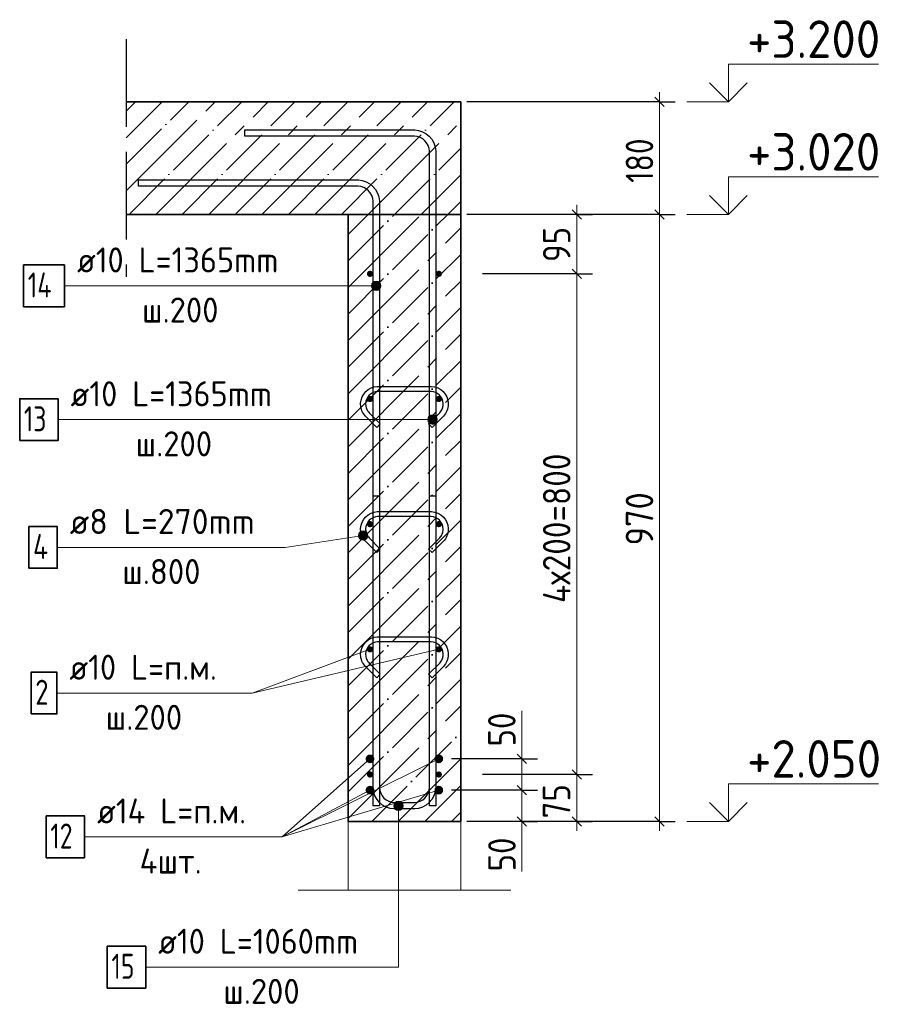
# Model space of a CAD drawing. Header units: millimetres. Extents: x -49773 to 2322955, y -3321 to 58485.
# Tile 133 of 256: x 555874 to 562854, y 22268 to 30134. Entities that reach past the tile are written whole.
import ezdxf

# ---------------------------------------------------------------- set-up
doc = ezdxf.new("R2010")
doc.units = ezdxf.units.MM
for name, pattern in [('______11', [500, 400, -50, 0, -50]), ('______4', [900, 700, -200]), ('______5', [1100, 800, -100, 100, -100])]:
    doc.linetypes.add(name, pattern=pattern)
for name, color, linetype, lineweight in [('Standard', 7, 'Continuous', 25), ('Арм.стержн. Арматура края', 96, 'Continuous', 35), ('Арм.стержн. вертикальными 1', 22, 'Continuous', 35), ('Арм.стержн. Доп. арматура', 180, 'Continuous', 35), ('Арм.стержн.горизонт. 1', 180, 'Continuous', 35), ('Высотная отметки_ общее', 7, 'Continuous', 13), ('Ограждение_ 2D надпись', 7, 'Continuous', 13), ('Перекрытие_ общее', 7, 'Continuous', 35), ('Размерная линия_ общее', 7, 'Continuous', 13), ('Стена_ общее', 7, 'Continuous', 35)]:
    doc.layers.add(name, color=color, linetype=linetype, lineweight=lineweight)
doc.layers.add('Арм.стержн.Стяжки', color=7, linetype='Continuous', lineweight=35, true_color=0x501e0f)
doc.styles.add('ISOCPEUR', font='txt')

msp = doc.modelspace()

# ---------------------------------------------------------------- hatches: boundary and pattern name
at = {"layer": 'Арм.стержн. Арматура края', "linetype": 'Continuous', "lineweight": 13, "transparency": 33554687}
for points in [[(558863.3, 23853.5), (558938.3, 23853.5), (558933, 23872.2)], [(558863.3, 23853.5), (558933, 23872.2), (558868.5, 23872.2)], [(558868.5, 23834.7), (558938.3, 23853.5), (558863.3, 23853.5)], [(558868.5, 23872.2), (558933, 23872.2), (558919.5, 23885.7)], [(558868.5, 23872.2), (558919.5, 23885.7), (558882, 23885.7)], [(558868.5, 23834.7), (558933, 23834.7), (558938.3, 23853.5)], [(558882, 23885.7), (558919.5, 23885.7), (558900.8, 23891)], [(558882, 23821.2), (558933, 23834.7), (558868.5, 23834.7)], [(558882, 23821.2), (558919.5, 23821.2), (558933, 23834.7)], [(558919.5, 23821.2), (558882, 23821.2), (558900.8, 23816)]]:
    msp.add_hatch(color=7, dxfattribs=at).paths.add_polyline_path(points)
at = {"layer": 'Арм.стержн. вертикальными 1', "linetype": 'Continuous', "lineweight": 13, "transparency": 33554687}
for points in [[(558690.9, 27988.9), (558690.9, 28026.4), (558685.6, 28007.7)], [(558690.9, 28026.4), (558704.4, 27975.4), (558704.4, 28039.9)], [(558690.9, 28026.4), (558690.9, 27988.9), (558704.4, 27975.4)], [(558704.4, 28039.9), (558723.1, 27970.2), (558723.1, 28045.2)], [(558704.4, 28039.9), (558704.4, 27975.4), (558723.1, 27970.2)], [(558723.1, 28045.2), (558723.1, 27970.2), (558741.9, 27975.4)], [(558723.1, 28045.2), (558741.9, 27975.4), (558741.9, 28039.9)], [(558741.9, 28039.9), (558741.9, 27975.4), (558755.4, 27988.9)], [(558741.9, 28039.9), (558755.4, 27988.9), (558755.4, 28026.4)], [(558755.4, 28026.4), (558755.4, 27988.9), (558760.6, 28007.7)], [(559140.9, 26919.7), (559140.9, 26957.2), (559135.6, 26938.5)], [(559140.9, 26957.2), (559154.4, 26906.2), (559154.4, 26970.7)], [(559140.9, 26957.2), (559140.9, 26919.7), (559154.4, 26906.2)], [(559154.4, 26970.7), (559173.1, 26901), (559173.1, 26976)], [(559154.4, 26970.7), (559154.4, 26906.2), (559173.1, 26901)], [(559173.1, 26976), (559173.1, 26901), (559191.9, 26906.2)], [(559173.1, 26976), (559191.9, 26906.2), (559191.9, 26970.7)], [(559191.9, 26970.7), (559191.9, 26906.2), (559205.4, 26919.7)], [(559191.9, 26970.7), (559205.4, 26919.7), (559205.4, 26957.2)], [(559205.4, 26957.2), (559205.4, 26919.7), (559210.6, 26938.5)]]:
    msp.add_hatch(color=7, dxfattribs=at).paths.add_polyline_path(points)
at = {"layer": 'Арм.стержн. Доп. арматура', "linetype": 'Continuous', "lineweight": 50, "transparency": 33554687}
for points in [[(558708.1, 24228.5), (558705.5, 24241.9), (558697.9, 24253.2), (558686.5, 24260.8), (558673.1, 24263.5), (558659.7, 24260.8), (558648.4, 24253.2), (558640.8, 24241.9), (558638.1, 24228.5), (558640.8, 24215.1), (558648.4, 24203.7), (558659.7, 24196.1), (558673.1, 24193.5), (558686.5, 24196.1), (558697.9, 24203.7), (558705.5, 24215.1)], [(559258.1, 24228.5), (559255.5, 24241.9), (559247.9, 24253.2), (559236.5, 24260.8), (559223.1, 24263.5), (559209.7, 24260.8), (559198.4, 24253.2), (559190.8, 24241.9), (559188.1, 24228.5), (559190.8, 24215.1), (559198.4, 24203.7), (559209.7, 24196.1), (559223.1, 24193.5), (559236.5, 24196.1), (559247.9, 24203.7), (559255.5, 24215.1)], [(558708.1, 23978.5), (558705.5, 23991.9), (558697.9, 24003.2), (558686.5, 24010.8), (558673.1, 24013.5), (558659.7, 24010.8), (558648.4, 24003.2), (558640.8, 23991.9), (558638.1, 23978.5), (558640.8, 23965.1), (558648.4, 23953.7), (558659.7, 23946.2), (558673.1, 23943.5), (558686.5, 23946.2), (558697.9, 23953.7), (558705.5, 23965.1)], [(559258.1, 23978.5), (559255.5, 23991.9), (559247.9, 24003.2), (559236.5, 24010.8), (559223.1, 24013.5), (559209.7, 24010.8), (559198.4, 24003.2), (559190.8, 23991.9), (559188.1, 23978.5), (559190.8, 23965.1), (559198.4, 23953.7), (559209.7, 23946.2), (559223.1, 23943.5), (559236.5, 23946.2), (559247.9, 23953.7), (559255.5, 23965.1)]]:
    msp.add_hatch(color=7, dxfattribs=at).paths.add_polyline_path(points)
at = {"layer": 'Арм.стержн.горизонт. 1', "linetype": 'Continuous', "lineweight": 50, "transparency": 33554687}
for points in [[(558698.1, 28103.5), (558696.2, 28113), (558690.8, 28121.2), (558682.7, 28126.6), (558673.1, 28128.5), (558663.6, 28126.6), (558655.4, 28121.2), (558650, 28113), (558648.1, 28103.5), (558650, 28093.9), (558655.4, 28085.8), (558663.6, 28080.4), (558673.1, 28078.5), (558682.7, 28080.4), (558690.8, 28085.8), (558696.2, 28093.9)], [(559248.1, 28103.5), (559246.2, 28113), (559240.8, 28121.2), (559232.7, 28126.6), (559223.1, 28128.5), (559213.6, 28126.6), (559205.5, 28121.2), (559200, 28113), (559198.1, 28103.5), (559200, 28093.9), (559205.5, 28085.8), (559213.6, 28080.4), (559223.1, 28078.5), (559232.7, 28080.4), (559240.8, 28085.8), (559246.2, 28093.9)], [(558698.1, 27103.5), (558696.2, 27113), (558690.8, 27121.2), (558682.7, 27126.6), (558673.1, 27128.5), (558663.6, 27126.6), (558655.4, 27121.2), (558650, 27113), (558648.1, 27103.5), (558650, 27093.9), (558655.4, 27085.8), (558663.6, 27080.4), (558673.1, 27078.5), (558682.7, 27080.4), (558690.8, 27085.8), (558696.2, 27093.9)], [(559248.1, 27103.5), (559246.2, 27113), (559240.8, 27121.2), (559232.7, 27126.6), (559223.1, 27128.5), (559213.6, 27126.6), (559205.5, 27121.2), (559200, 27113), (559198.1, 27103.5), (559200, 27093.9), (559205.5, 27085.8), (559213.6, 27080.4), (559223.1, 27078.5), (559232.7, 27080.4), (559240.8, 27085.8), (559246.2, 27093.9)], [(558698.1, 26103.5), (558696.2, 26113), (558690.8, 26121.2), (558682.7, 26126.6), (558673.1, 26128.5), (558663.6, 26126.6), (558655.4, 26121.2), (558650, 26113), (558648.1, 26103.5), (558650, 26093.9), (558655.4, 26085.8), (558663.6, 26080.4), (558673.1, 26078.5), (558682.7, 26080.4), (558690.8, 26085.8), (558696.2, 26093.9)], [(559248.1, 26103.5), (559246.2, 26113), (559240.8, 26121.2), (559232.7, 26126.6), (559223.1, 26128.5), (559213.6, 26126.6), (559205.5, 26121.2), (559200, 26113), (559198.1, 26103.5), (559200, 26093.9), (559205.5, 26085.8), (559213.6, 26080.4), (559223.1, 26078.5), (559232.7, 26080.4), (559240.8, 26085.8), (559246.2, 26093.9)], [(558698.1, 25103.5), (558696.2, 25113), (558690.8, 25121.2), (558682.7, 25126.6), (558673.1, 25128.5), (558663.6, 25126.6), (558655.4, 25121.2), (558650, 25113), (558648.1, 25103.5), (558650, 25093.9), (558655.4, 25085.8), (558663.6, 25080.4), (558673.1, 25078.5), (558682.7, 25080.4), (558690.8, 25085.8), (558696.2, 25093.9)], [(559248.1, 25103.5), (559246.2, 25113), (559240.8, 25121.2), (559232.7, 25126.6), (559223.1, 25128.5), (559213.6, 25126.6), (559205.5, 25121.2), (559200, 25113), (559198.1, 25103.5), (559200, 25093.9), (559205.5, 25085.8), (559213.6, 25080.4), (559223.1, 25078.5), (559232.7, 25080.4), (559240.8, 25085.8), (559246.2, 25093.9)], [(558698.1, 24103.5), (558696.2, 24113), (558690.8, 24121.2), (558682.7, 24126.6), (558673.1, 24128.5), (558663.6, 24126.6), (558655.4, 24121.2), (558650, 24113), (558648.1, 24103.5), (558650, 24093.9), (558655.4, 24085.8), (558663.6, 24080.4), (558673.1, 24078.5), (558682.7, 24080.4), (558690.8, 24085.8), (558696.2, 24093.9)], [(559248.1, 24103.5), (559246.2, 24113), (559240.8, 24121.2), (559232.7, 24126.6), (559223.1, 24128.5), (559213.6, 24126.6), (559205.5, 24121.2), (559200, 24113), (559198.1, 24103.5), (559200, 24093.9), (559205.5, 24085.8), (559213.6, 24080.4), (559223.1, 24078.5), (559232.7, 24080.4), (559240.8, 24085.8), (559246.2, 24093.9)]]:
    msp.add_hatch(color=4, dxfattribs=at).paths.add_polyline_path(points)
at = {"layer": 'Арм.стержн.Стяжки', "linetype": 'Continuous', "lineweight": 13, "transparency": 33554687}
for points in [[(558583.5, 26027.4), (558604.6, 25979.1), (558594.8, 26042.8)], [(558594.8, 26042.8), (558623.9, 25976.7), (558612.6, 26050.9)], [(558594.8, 26042.8), (558604.6, 25979.1), (558623.9, 25976.7)], [(558612.6, 26050.9), (558623.9, 25976.7), (558641.7, 25984.7)], [(558612.6, 26050.9), (558641.7, 25984.7), (558631.9, 26048.5)], [(558631.9, 26048.5), (558641.7, 25984.7), (558653, 26000.1)], [(558631.9, 26048.5), (558653, 26000.1), (558647.3, 26037.2)], [(558589.2, 25990.4), (558583.5, 26027.4), (558581.2, 26008.1)], [(558583.5, 26027.4), (558589.2, 25990.4), (558604.6, 25979.1)], [(558647.3, 26037.2), (558653, 26000.1), (558655.3, 26019.5)]]:
    msp.add_hatch(color=7, dxfattribs=at).paths.add_polyline_path(points)

# ---------------------------------------------------------------- linework, layer by layer
at = {"layer": 'Standard', "color": 7, "linetype": '______4', "lineweight": 25, "transparency": 33554687}
msp.add_line((556724.4, 29978.5), (556724.4, 28078.5), dxfattribs=at)
at = {"layer": 'Standard', "color": 253, "linetype": '______11', "lineweight": 13, "true_color": 0xababab, "transparency": 33554687}
for p, q in [((556724.4, 29402.7), (556800.2, 29478.5)), ((556724.4, 28978.4), (557224.5, 29478.5)), ((556748.7, 28578.5), (557648.7, 29478.5)), ((557173, 28578.5), (558073, 29478.5)), ((557597.2, 28578.5), (558497.2, 29478.5)), ((558021.5, 28578.5), (558921.5, 29478.5)), ((558445.8, 28578.5), (559345.8, 29478.5)), ((558870, 28578.5), (559398.1, 29106.6)), ((559294.3, 28578.5), (559398.1, 28682.3))]:
    msp.add_line(p, q, dxfattribs=at)
at = {"layer": 'Standard', "color": 253, "linetype": '______5', "lineweight": 13, "true_color": 0xababab, "transparency": 33554687}
for p, q in [((556724.4, 29190.5), (557012.3, 29478.5)), ((556724.4, 28766.3), (557436.6, 29478.5)), ((556960.8, 28578.5), (557860.8, 29478.5)), ((557385.1, 28578.5), (558285.1, 29478.5)), ((557809.4, 28578.5), (558709.4, 29478.5)), ((558233.6, 28578.5), (559133.6, 29478.5)), ((558657.9, 28578.5), (559398.1, 29318.7)), ((559082.2, 28578.5), (559398.1, 28894.4))]:
    msp.add_line(p, q, dxfattribs=at)
at = {"layer": 'Standard', "color": 7, "linetype": 'Continuous', "lineweight": 35, "transparency": 33554687}
for p, q in [((559398.1, 29478.5), (556724.4, 29478.5)), ((559398.1, 28578.5), (559398.1, 29478.5)), ((556724.4, 28578.5), (558498.1, 28578.5)), ((558498.1, 28578.5), (558498.1, 23728.5)), ((559398.1, 23728.5), (559398.1, 28578.5)), ((558498.1, 23728.5), (559398.1, 23728.5))]:
    msp.add_line(p, q, dxfattribs=at)
at = {"layer": 'Standard', "color": 253, "linetype": '______11', "lineweight": 35, "true_color": 0xababab, "transparency": 33554687}
for p, q in [((558498.1, 27782.3), (559294.3, 28578.5)), ((558498.1, 28206.6), (558870, 28578.5)), ((558498.1, 27358), (559398.1, 28258)), ((558498.1, 26933.8), (559398.1, 27833.8)), ((558498.1, 26509.5), (559398.1, 27409.5)), ((558498.1, 26085.3), (559398.1, 26985.2)), ((558498.1, 25661), (559398.1, 26561)), ((558498.1, 25236.7), (559398.1, 26136.7)), ((558498.1, 24812.5), (559398.1, 25712.5)), ((558498.1, 24388.2), (559398.1, 25288.2)), ((558498.1, 23963.9), (559398.1, 24863.9)), ((558686.9, 23728.5), (559398.1, 24439.7)), ((559111.2, 23728.5), (559398.1, 24015.4))]:
    msp.add_line(p, q, dxfattribs=at)
at = {"layer": 'Standard', "color": 253, "linetype": '______5', "lineweight": 35, "true_color": 0xababab, "transparency": 33554687}
for p, q in [((558498.1, 27994.4), (559082.2, 28578.5)), ((558498.1, 28418.7), (558657.9, 28578.5)), ((558498.1, 27570.2), (559398.1, 28470.2)), ((558498.1, 27145.9), (559398.1, 28045.9)), ((558498.1, 26721.6), (559398.1, 27621.7)), ((558498.1, 26297.4), (559398.1, 27197.4)), ((558498.1, 25873.1), (559398.1, 26773.1)), ((558498.1, 25448.9), (559398.1, 26348.9)), ((558498.1, 25024.6), (559398.1, 25924.6)), ((558498.1, 24600.3), (559398.1, 25500.3)), ((558498.1, 24176.1), (559398.1, 25076.1)), ((558498.1, 23751.8), (559398.1, 24651.8)), ((558899.1, 23728.5), (559398.1, 24227.5)), ((559323.3, 23728.5), (559398.1, 23803.3))]:
    msp.add_line(p, q, dxfattribs=at)
at = {"layer": 'Standard', "color": 7, "linetype": 'Continuous', "lineweight": 13, "transparency": 33554687}
msp.add_line((558098.1, 23178.5), (559798.1, 23178.5), dxfattribs=at)
msp.add_lwpolyline([(558498.1, 23728.5), (559398.1, 23728.5), (559398.1, 23178.5), (558498.1, 23178.5), (558498.1, 23728.5)], dxfattribs=at)
at = {"layer": 'Арм.стержн. Арматура края', "color": 7, "linetype": 'Continuous', "lineweight": 13, "transparency": 33554687}
for p, q in [((558863.3, 23853.5), (558863.3, 23853.5)), ((558900.8, 23891), (558900.8, 23891)), ((558900.8, 22564.4), (558900.8, 23853.5)), ((558938.3, 23853.5), (558938.3, 23853.5)), ((558900.8, 23816), (558900.8, 23816)), ((556880.8, 22564.4), (558900.8, 22564.4))]:
    msp.add_line(p, q, dxfattribs=at)
at = {"layer": 'Арм.стержн. Арматура края', "color": 4, "linetype": 'Continuous', "lineweight": 25, "transparency": 33554687}
msp.add_lwpolyline([(559198.1, 26328.5), (559198.1, 23995.2), (559193.9, 23964.7), (559183.4, 23933), (559167, 23903.7), (559146.9, 23879.7), (559122.9, 23859.6), (559093.6, 23843.2), (559061.9, 23832.7), (559031.4, 23828.5), (558864.9, 23828.5), (558834.4, 23832.7), (558802.6, 23843.2), (558773.4, 23859.6), (558749.3, 23879.7), (558729.2, 23903.7), (558712.8, 23933), (558702.4, 23964.7), (558698.1, 23995.2), (558698.1, 26328.5), (558748.1, 26328.5), (558748.1, 23998.7), (558751.3, 23976.1), (558758.8, 23953.2), (558770.6, 23932.2), (558784.8, 23915.2), (558801.9, 23900.9), (558822.8, 23889.2), (558845.7, 23881.6), (558868.3, 23878.5), (559027.9, 23878.5), (559050.5, 23881.6), (559073.4, 23889.2), (559094.4, 23900.9), (559111.4, 23915.2), (559125.7, 23932.2), (559137.4, 23953.2), (559145, 23976.1), (559148.1, 23998.7), (559148.1, 26328.5), (559198.1, 26328.5)], dxfattribs=at)
msp.add_lwpolyline([(559198.1, 26328.5), (559198.1, 23995.2), (559193.9, 23964.7), (559183.4, 23933), (559167, 23903.7), (559146.9, 23879.7), (559122.9, 23859.6), (559093.6, 23843.2), (559061.9, 23832.7), (559031.4, 23828.5), (558864.9, 23828.5), (558834.4, 23832.7), (558802.6, 23843.2), (558773.4, 23859.6), (558749.3, 23879.7), (558729.2, 23903.7), (558712.8, 23933), (558702.4, 23964.7), (558698.1, 23995.2), (558698.1, 26328.5), (558748.1, 26328.5), (558748.1, 23998.7), (558751.3, 23976.1), (558758.8, 23953.2), (558770.6, 23932.2), (558784.8, 23915.2), (558801.9, 23900.9), (558822.8, 23889.2), (558845.7, 23881.6), (558868.3, 23878.5), (559027.9, 23878.5), (559050.5, 23881.6), (559073.4, 23889.2), (559094.4, 23900.9), (559111.4, 23915.2), (559125.7, 23932.2), (559137.4, 23953.2), (559145, 23976.1), (559148.1, 23998.7), (559148.1, 26328.5), (559198.1, 26328.5)], dxfattribs=at)
at = {"layer": 'Арм.стержн. Арматура края', "color": 7, "linetype": 'Continuous', "lineweight": 35, "transparency": 33554687}
msp.add_lwpolyline([(556574.1, 22397.7), (556880.8, 22397.7), (556880.8, 22731.1), (556574.1, 22731.1), (556574.1, 22397.7)], dxfattribs=at)
at = {"layer": 'Арм.стержн. Арматура края', "color": 7, "linetype": 'Continuous', "lineweight": 13, "transparency": 33554687}
msp.add_circle((558900.8, 23853.5), 37.5, dxfattribs=at)
at = {"layer": 'Арм.стержн. вертикальными 1', "color": 7, "linetype": 'Continuous', "lineweight": 13, "transparency": 33554687}
for p, q in [((556232, 28007.7), (558252, 28007.7)), ((558252, 28007.7), (558723.1, 28007.7)), ((558685.6, 28007.7), (558685.6, 28007.7)), ((558723.1, 28045.2), (558723.1, 28045.2)), ((558760.6, 28007.7), (558760.6, 28007.7)), ((558723.1, 27970.2), (558723.1, 27970.2)), ((556180.9, 26938.5), (558200.9, 26938.5)), ((558200.9, 26938.5), (559173.1, 26938.5)), ((559135.6, 26938.5), (559135.6, 26938.5)), ((559173.1, 26976), (559173.1, 26976)), ((559210.6, 26938.5), (559210.6, 26938.5)), ((559173.1, 26901), (559173.1, 26901))]:
    msp.add_line(p, q, dxfattribs=at)
at = {"layer": 'Арм.стержн. вертикальными 1', "color": 4, "linetype": 'Continuous', "lineweight": 25, "transparency": 33554687}
for points in [[(559148.1, 23853.5), (559148.1, 29083.3), (559145, 29105.9), (559137.4, 29128.8), (559125.7, 29149.7), (559111.4, 29166.8), (559094.4, 29181), (559073.4, 29192.8), (559050.5, 29200.3), (559027.9, 29203.5), (557673.1, 29203.5), (557673.1, 29253.5), (559031.4, 29253.5), (559061.9, 29249.2), (559093.6, 29238.8), (559122.9, 29222.4), (559146.9, 29202.3), (559167, 29178.2), (559183.4, 29149), (559193.9, 29117.3), (559198.1, 29086.8), (559198.1, 23853.5), (559148.1, 23853.5)], [(559148.1, 23853.5), (559148.1, 29083.3), (559145, 29105.9), (559137.4, 29128.8), (559125.7, 29149.7), (559111.4, 29166.8), (559094.4, 29181), (559073.4, 29192.8), (559050.5, 29200.3), (559027.9, 29203.5), (557673.1, 29203.5), (557673.1, 29253.5), (559031.4, 29253.5), (559061.9, 29249.2), (559093.6, 29238.8), (559122.9, 29222.4), (559146.9, 29202.3), (559167, 29178.2), (559183.4, 29149), (559193.9, 29117.3), (559198.1, 29086.8), (559198.1, 23853.5), (559148.1, 23853.5)], [(558698.1, 23853.5), (558698.1, 28683.3), (558695, 28705.9), (558687.4, 28728.8), (558675.7, 28749.7), (558661.4, 28766.8), (558644.4, 28781), (558623.4, 28792.8), (558600.5, 28800.3), (558577.9, 28803.5), (556823.1, 28803.5), (556823.1, 28853.5), (558581.4, 28853.5), (558611.9, 28849.2), (558643.6, 28838.8), (558672.9, 28822.4), (558696.9, 28802.3), (558717, 28778.2), (558733.4, 28749), (558743.9, 28717.3), (558748.1, 28686.8), (558748.1, 23853.5), (558698.1, 23853.5)], [(558698.1, 23853.5), (558698.1, 28683.3), (558695, 28705.9), (558687.4, 28728.8), (558675.7, 28749.7), (558661.4, 28766.8), (558644.4, 28781), (558623.4, 28792.8), (558600.5, 28800.3), (558577.9, 28803.5), (556823.1, 28803.5), (556823.1, 28853.5), (558581.4, 28853.5), (558611.9, 28849.2), (558643.6, 28838.8), (558672.9, 28822.4), (558696.9, 28802.3), (558717, 28778.2), (558733.4, 28749), (558743.9, 28717.3), (558748.1, 28686.8), (558748.1, 23853.5), (558698.1, 23853.5)]]:
    msp.add_lwpolyline(points, dxfattribs=at)
at = {"layer": 'Арм.стержн. вертикальными 1', "color": 7, "linetype": 'Continuous', "lineweight": 35, "transparency": 33554687}
for points in [[(555905.4, 27841), (556232, 27841), (556232, 28174.3), (555905.4, 28174.3), (555905.4, 27841)], [(555874.2, 26771.8), (556180.9, 26771.8), (556180.9, 27105.1), (555874.2, 27105.1), (555874.2, 26771.8)]]:
    msp.add_lwpolyline(points, dxfattribs=at)
at = {"layer": 'Арм.стержн. вертикальными 1', "color": 7, "linetype": 'Continuous', "lineweight": 13, "transparency": 33554687}
for centre in [(558723.1, 28007.7), (559173.1, 26938.5)]:
    msp.add_circle(centre, 37.5, dxfattribs=at)
at = {"layer": 'Арм.стержн. Доп. арматура', "color": 7, "linetype": 'Continuous', "lineweight": 13, "transparency": 33554687}
for p, q in [((557972.4, 23605.4), (558673.1, 24228.5)), ((557972.4, 23605.4), (559223.1, 24228.5)), ((557972.4, 23605.4), (559223.1, 23978.5)), ((557972.4, 23605.4), (558673.1, 23978.5)), ((556392.4, 23605.4), (557972.4, 23605.4))]:
    msp.add_line(p, q, dxfattribs=at)
at = {"layer": 'Арм.стержн. Доп. арматура', "color": 7, "linetype": 'Continuous', "lineweight": 35, "transparency": 33554687}
msp.add_lwpolyline([(556085.8, 23438.7), (556392.4, 23438.7), (556392.4, 23772.1), (556085.8, 23772.1), (556085.8, 23438.7)], dxfattribs=at)
at = {"layer": 'Арм.стержн.горизонт. 1', "color": 7, "linetype": 'Continuous', "lineweight": 13, "transparency": 33554687}
for p, q in [((557731.5, 24753.7), (558673.1, 25103.5)), ((556171.5, 24753.7), (557731.5, 24753.7))]:
    msp.add_line(p, q, dxfattribs=at)
at = {"layer": 'Арм.стержн.горизонт. 1', "color": 7, "linetype": 'Continuous', "lineweight": 35, "transparency": 33554687}
msp.add_lwpolyline([(555964.9, 24587), (556171.5, 24587), (556171.5, 24920.4), (555964.9, 24920.4), (555964.9, 24587)], dxfattribs=at)
at = {"layer": 'Арм.стержн.Стяжки', "color": 7, "linetype": 'Continuous', "lineweight": 13, "transparency": 33554687}
for p, q in [((558612.6, 26050.9), (558612.6, 26050.9)), ((557994.1, 25918.2), (558618.3, 26013.8)), ((558581.2, 26008.1), (558581.2, 26008.1)), ((558623.9, 25976.7), (558623.9, 25976.7)), ((558655.3, 26019.5), (558655.3, 26019.5)), ((556174.1, 25918.2), (557994.1, 25918.2))]:
    msp.add_line(p, q, dxfattribs=at)
at = {"layer": 'Арм.стержн.Стяжки', "color": 40, "linetype": 'Continuous', "lineweight": 25, "transparency": 33554687}
for points in [[(559141, 26904.8), (559230.3, 26994.1), (559236.5, 27001.2), (559242, 27008.9), (559246.7, 27016.9), (559250.6, 27025.2), (559253.8, 27033.9), (559256.1, 27042.9), (559257.6, 27052.2), (559258.3, 27061.6), (559258.3, 27067.3), (559255.8, 27085.4), (559249.7, 27103.7), (559240.3, 27120.5), (559228.9, 27134.1), (559215.3, 27145.5), (559198.5, 27154.9), (559180.2, 27161), (559162.1, 27163.5), (558734.4, 27163.5), (558716.3, 27161), (558698, 27154.9), (558681.3, 27145.5), (558667.6, 27134.1), (558656.2, 27120.5), (558646.8, 27103.7), (558640.8, 27085.4), (558638.3, 27067.3), (558638.3, 27061.6), (558638.9, 27052.2), (558640.4, 27042.9), (558642.8, 27033.9), (558645.9, 27025.2), (558649.8, 27016.9), (558654.5, 27008.9), (558660, 27001.2), (558666.2, 26994.1), (558755.5, 26904.8), (558727.2, 26876.5), (558636.9, 26966.8), (558628.6, 26976.4), (558621, 26987), (558614.4, 26998.2), (558608.9, 27009.9), (558604.5, 27022), (558601.2, 27034.7), (558599.2, 27047.6), (558598.3, 27060.2), (558598.3, 27070.1), (558601.7, 27094.5), (558610, 27119.9), (558623.1, 27143.3), (558639.2, 27162.5), (558658.5, 27178.6), (558681.9, 27191.7), (558707.3, 27200.1), (558731.7, 27203.5), (559164.9, 27203.5), (559189.3, 27200.1), (559214.7, 27191.7), (559238.1, 27178.6), (559257.3, 27162.5), (559273.4, 27143.3), (559286.5, 27119.9), (559294.9, 27094.5), (559298.3, 27070.1), (559298.3, 27060.2), (559297.4, 27047.6), (559295.3, 27034.7), (559292, 27022), (559287.6, 27009.9), (559282.2, 26998.2), (559275.5, 26987), (559267.9, 26976.4), (559259.6, 26966.8), (559169.3, 26876.5), (559141, 26904.8)], [(559141, 25904.8), (559230.3, 25994.1), (559236.5, 26001.2), (559242, 26008.9), (559246.7, 26016.9), (559250.6, 26025.2), (559253.8, 26033.9), (559256.1, 26042.9), (559257.6, 26052.2), (559258.3, 26061.6), (559258.3, 26067.3), (559255.8, 26085.4), (559249.7, 26103.7), (559240.3, 26120.5), (559228.9, 26134.1), (559215.3, 26145.5), (559198.5, 26154.9), (559180.2, 26161), (559162.1, 26163.5), (558734.4, 26163.5), (558716.3, 26161), (558698, 26154.9), (558681.3, 26145.5), (558667.6, 26134.1), (558656.2, 26120.5), (558646.8, 26103.7), (558640.8, 26085.4), (558638.3, 26067.3), (558638.3, 26061.6), (558638.9, 26052.2), (558640.4, 26042.9), (558642.8, 26033.9), (558645.9, 26025.2), (558649.8, 26016.9), (558654.5, 26008.9), (558660, 26001.2), (558666.2, 25994.1), (558755.5, 25904.8), (558727.2, 25876.5), (558636.9, 25966.8), (558628.6, 25976.4), (558621, 25987), (558614.4, 25998.2), (558608.9, 26009.9), (558604.5, 26022), (558601.2, 26034.7), (558599.2, 26047.6), (558598.3, 26060.2), (558598.3, 26070.1), (558601.7, 26094.5), (558610, 26119.9), (558623.1, 26143.3), (558639.2, 26162.5), (558658.5, 26178.6), (558681.9, 26191.7), (558707.3, 26200.1), (558731.7, 26203.5), (559164.9, 26203.5), (559189.3, 26200.1), (559214.7, 26191.7), (559238.1, 26178.6), (559257.3, 26162.5), (559273.4, 26143.3), (559286.5, 26119.9), (559294.9, 26094.5), (559298.3, 26070.1), (559298.3, 26060.2), (559297.4, 26047.6), (559295.3, 26034.7), (559292, 26022), (559287.6, 26009.9), (559282.2, 25998.2), (559275.5, 25987), (559267.9, 25976.4), (559259.6, 25966.8), (559169.3, 25876.5), (559141, 25904.8)], [(559141, 24904.8), (559230.3, 24994.1), (559236.5, 25001.2), (559242, 25008.9), (559246.7, 25016.9), (559250.6, 25025.2), (559253.8, 25033.9), (559256.1, 25042.9), (559257.6, 25052.2), (559258.3, 25061.6), (559258.3, 25067.3), (559255.8, 25085.4), (559249.7, 25103.7), (559240.3, 25120.5), (559228.9, 25134.1), (559215.3, 25145.5), (559198.5, 25154.9), (559180.2, 25161), (559162.1, 25163.5), (558734.4, 25163.5), (558716.3, 25161), (558698, 25154.9), (558681.3, 25145.5), (558667.6, 25134.1), (558656.2, 25120.5), (558646.8, 25103.7), (558640.8, 25085.4), (558638.3, 25067.3), (558638.3, 25061.6), (558638.9, 25052.2), (558640.4, 25042.9), (558642.8, 25033.9), (558645.9, 25025.2), (558649.8, 25016.9), (558654.5, 25008.9), (558660, 25001.2), (558666.2, 24994.1), (558755.5, 24904.8), (558727.2, 24876.5), (558636.9, 24966.8), (558628.6, 24976.4), (558621, 24987), (558614.4, 24998.2), (558608.9, 25009.9), (558604.5, 25022), (558601.2, 25034.7), (558599.2, 25047.6), (558598.3, 25060.2), (558598.3, 25070.1), (558601.7, 25094.5), (558610, 25119.9), (558623.1, 25143.3), (558639.2, 25162.5), (558658.5, 25178.6), (558681.9, 25191.7), (558707.3, 25200.1), (558731.7, 25203.5), (559164.9, 25203.5), (559189.3, 25200.1), (559214.7, 25191.7), (559238.1, 25178.6), (559257.3, 25162.5), (559273.4, 25143.3), (559286.5, 25119.9), (559294.9, 25094.5), (559298.3, 25070.1), (559298.3, 25060.2), (559297.4, 25047.6), (559295.3, 25034.7), (559292, 25022), (559287.6, 25009.9), (559282.2, 24998.2), (559275.5, 24987), (559267.9, 24976.4), (559259.6, 24966.8), (559169.3, 24876.5), (559141, 24904.8)]]:
    msp.add_lwpolyline(points, dxfattribs=at)
at = {"layer": 'Арм.стержн.Стяжки', "color": 7, "linetype": 'Continuous', "lineweight": 35, "transparency": 33554687}
msp.add_lwpolyline([(555947.5, 25751.5), (556174.1, 25751.5), (556174.1, 26084.8), (555947.5, 26084.8), (555947.5, 25751.5)], dxfattribs=at)
at = {"layer": 'Арм.стержн.Стяжки', "color": 7, "linetype": 'Continuous', "lineweight": 13, "transparency": 33554687}
msp.add_circle((558618.3, 26013.8), 37.5, dxfattribs=at)
at = {"layer": 'Высотная отметки_ общее', "color": 7, "linetype": 'Continuous', "lineweight": 13, "transparency": 33554687}
for p, q in [((561536.4, 29478.5), (561536.4, 29778.5)), ((561536.4, 29778.5), (562736.4, 29778.5)), ((561536.4, 29478.5), (561386.4, 29628.5)), ((561536.4, 29478.5), (561686.4, 29628.5)), ((561536.4, 29478.5), (561205.7, 29478.5)), ((561536.4, 29478.5), (561536.4, 29478.5)), ((561536.4, 29478.5), (561536.4, 29478.5)), ((561536.4, 29478.5), (561536.4, 29478.5)), ((561536.4, 29478.5), (561536.4, 29478.5)), ((561536.4, 28578.5), (561536.4, 28878.5)), ((561536.4, 28878.5), (562736.4, 28878.5)), ((561536.4, 28578.5), (561386.4, 28728.5)), ((561536.4, 28578.5), (561686.4, 28728.5)), ((561536.4, 28578.5), (561205.7, 28578.5)), ((561536.4, 28578.5), (561536.4, 28578.5)), ((561536.4, 28578.5), (561536.4, 28578.5)), ((561536.4, 28578.5), (561536.4, 28578.5)), ((561536.4, 28578.5), (561536.4, 28578.5)), ((561536.4, 23728.5), (561536.4, 24028.5)), ((561536.4, 24028.5), (562736.4, 24028.5)), ((561536.4, 23728.5), (561386.4, 23878.5)), ((561536.4, 23728.5), (561686.4, 23878.5)), ((561536.4, 23728.5), (561205.7, 23728.5)), ((561536.4, 23728.5), (561536.4, 23728.5)), ((561536.4, 23728.5), (561536.4, 23728.5)), ((561536.4, 23728.5), (561536.4, 23728.5)), ((561536.4, 23728.5), (561536.4, 23728.5))]:
    msp.add_line(p, q, dxfattribs=at)
at = {"layer": 'Ограждение_ 2D надпись', "color": 7, "linetype": 'Continuous', "lineweight": 13, "transparency": 33554687}
msp.add_line((559223.1, 25103.5), (557731.5, 24753.7), dxfattribs=at)
at = {"layer": 'Перекрытие_ общее', "color": 7, "linetype": 'Continuous', "lineweight": 13, "transparency": 33554687}
msp.add_line((558498.1, 28578.5), (559398.1, 28578.5), dxfattribs=at)
at = {"layer": 'Размерная линия_ общее', "color": 7, "linetype": 'Continuous', "lineweight": 25, "transparency": 33554687}
for p, q in [((561023.9, 29441), (560948.9, 29516)), ((560362.5, 28541), (560287.5, 28616)), ((561023.9, 28541), (560948.9, 28616)), ((560362.5, 28066), (560287.5, 28141)), ((559923.9, 24191), (559848.9, 24266)), ((560362.5, 24066), (560287.5, 24141)), ((559923.9, 23941), (559848.9, 24016)), ((559923.9, 23691), (559848.9, 23766)), ((560362.5, 23691), (560287.5, 23766)), ((561023.9, 23691), (560948.9, 23766))]:
    msp.add_line(p, q, dxfattribs=at)
at = {"layer": 'Размерная линия_ общее', "color": 7, "linetype": 'Continuous', "lineweight": 13, "transparency": 33554687}
for p, q in [((560986.4, 29478.5), (560986.4, 29553.5)), ((560986.4, 28578.5), (560986.4, 29478.5)), ((560325, 28578.5), (560325, 28653.5)), ((560325, 28103.5), (560325, 28578.5)), ((560325, 24103.5), (560325, 28103.5)), ((559886.5, 24327.2), (559886.5, 24613.2)), ((559886.4, 24103.5), (559886.5, 24327.2)), ((559886.4, 24228.5), (559886.4, 24303.5)), ((559886.4, 23978.5), (559886.4, 24228.5)), ((559886.4, 23728.5), (559886.4, 23978.5)), ((559886.4, 23853.5), (559887.6, 23615.3)), ((559886.4, 23728.5), (559886.4, 23653.5)), ((560325, 23728.5), (560325, 23653.5)), ((560986.4, 23728.5), (560986.4, 23653.5)), ((559887.6, 23615.3), (559887.6, 23329.3))]:
    msp.add_line(p, q, dxfattribs=at)
at = {"layer": 'Размерная линия_ общее', "color": 253, "linetype": 'Continuous', "lineweight": -3, "true_color": 0xa0a0a0, "transparency": 33554687}
for p, q in [((560986.4, 29478.5), (559448.1, 29478.5)), ((560986.4, 29478.5), (560861.4, 29478.5)), ((560986.4, 29478.5), (561111.4, 29478.5)), ((560325, 28578.5), (559748.1, 28578.5)), ((560325, 28578.5), (560200, 28578.5)), ((560325, 28578.5), (560450, 28578.5)), ((560986.4, 28578.5), (560861.4, 28578.5)), ((560986.4, 28578.5), (561111.4, 28578.5)), ((560325, 28103.5), (560200, 28103.5)), ((560325, 28103.5), (560450, 28103.5)), ((559886.4, 24228.5), (559761.4, 24228.5)), ((559886.4, 24228.5), (560011.4, 24228.5)), ((560325, 24103.5), (560200, 24103.5)), ((560325, 24103.5), (560450, 24103.5)), ((559886.4, 23978.5), (559761.4, 23978.5)), ((559886.4, 23978.5), (560011.4, 23978.5)), ((560020.6, 23728.5), (559498.1, 23728.5)), ((560986.4, 23728.5), (559498.1, 23728.5)), ((559886.4, 23728.5), (559761.4, 23728.5)), ((559886.4, 23728.5), (560011.4, 23728.5)), ((560325, 23728.5), (560200, 23728.5)), ((560325, 23728.5), (560450, 23728.5)), ((560986.4, 23728.5), (560861.4, 23728.5)), ((560986.4, 23728.5), (561111.4, 23728.5))]:
    msp.add_line(p, q, dxfattribs=at)
for points in [[(560986.4, 28578.5), (560969.4, 28578.5), (560969.4, 28578.5), (559448.1, 28578.5)], [(560325, 28103.5), (560308, 28103.5), (560308, 28103.5), (559573.1, 28103.5)], [(559886.4, 24228.5), (559869.6, 24228.5), (559869.6, 24228.5), (559323.1, 24228.5)], [(560325, 24103.5), (560306.9, 24103.5), (560306.9, 24103.5), (560306.7, 24103.5), (560306.7, 24103.5), (559573.1, 24103.5)], [(559886.4, 23978.5), (559869.9, 23978.5), (559869.9, 23978.5), (559323.1, 23978.5)], [(559886.4, 23728.5), (559870.1, 23728.5), (559870.1, 23728.5), (559448.1, 23728.5)], [(560325, 23728.5), (560309.4, 23728.5), (560309.4, 23728.5), (560306.6, 23728.5), (560306.6, 23728.5), (560306.6, 23728.5), (560306.6, 23728.5), (560306.6, 23728.5)]]:
    msp.add_lwpolyline(points, dxfattribs=at)
at = {"layer": 'Размерная линия_ общее', "color": 7, "linetype": 'Continuous', "lineweight": 13, "transparency": 33554687}
for points in [[(560986.4, 23728.5), (560986.4, 25938.4), (560986.4, 25938.4), (560986.4, 28578.5)], [(560325, 23728.5), (560325, 23765), (560325, 23765), (560325, 24103.5)]]:
    msp.add_lwpolyline(points, dxfattribs=at)
at = {"layer": 'Стена_ общее', "color": 7, "linetype": 'Continuous', "lineweight": 35, "transparency": 33554687}
msp.add_line((559398.1, 28578.5), (558498.1, 28578.5), dxfattribs=at)

# ---------------------------------------------------------------- texts
at = {"layer": 'Арм.стержн. Арматура края', "color": 7, "linetype": 'Continuous', "lineweight": 25, "transparency": 33554687, "char_height": 200, "attachment_point": 7, "style": 'ISOCPEUR'}
for s, insert, width in [('\\W0.94;ø10 L=1060mm ', (556980.8, 22671.1), 1913.071), ('\\W0.75;15', (556607.4, 22471.1), 314.859), ('\\W0.95;ш.200 ', (557500.8, 22271.1), 874.675)]:
    msp.add_mtext(s, dxfattribs=dict(at, insert=insert, width=width))
at = {"layer": 'Арм.стержн. вертикальными 1', "color": 7, "linetype": 'Continuous', "lineweight": 25, "transparency": 33554687, "char_height": 200, "attachment_point": 7, "style": 'ISOCPEUR'}
for s, insert, width in [('\\W0.94;ø10 L=1365mm ', (556332, 28114.3), 1913.065), ('\\W0.76;14', (555938.7, 27914.3), 336.373), ('\\W0.95;ш.200 ', (556852, 27714.3), 874.675), ('\\W0.94;ø10 L=1365mm ', (556280.9, 27045.1), 1913.065), ('\\W0.75;13', (555907.6, 26845.1), 314.851), ('\\W0.95;ш.200 ', (556800.9, 26645.1), 874.662)]:
    msp.add_mtext(s, dxfattribs=dict(at, insert=insert, width=width))
at = {"layer": 'Арм.стержн. Доп. арматура', "color": 7, "linetype": 'Continuous', "lineweight": 25, "transparency": 33554687, "char_height": 200, "attachment_point": 7, "style": 'ISOCPEUR'}
for s, insert, width in [('\\W0.94;ø14 L=п.м. ', (556492.4, 23712.1), 1473.893), ('\\W0.75;12', (556119.1, 23512.1), 314.851), ('\\W0.95;4шт. ', (556832.4, 23312.1), 794.387)]:
    msp.add_mtext(s, dxfattribs=dict(at, insert=insert, width=width))
at = {"layer": 'Арм.стержн.горизонт. 1', "color": 7, "linetype": 'Continuous', "lineweight": 25, "transparency": 33554687, "char_height": 200, "attachment_point": 7, "style": 'ISOCPEUR'}
for s, insert, width in [('\\W0.94;ø10 L=п.м. ', (556271.5, 24860.4), 1453.77), ('\\W0.78;2', (555998.2, 24660.4), 217.611), ('\\W0.95;ш.200 ', (556561.5, 24460.4), 874.669)]:
    msp.add_mtext(s, dxfattribs=dict(at, insert=insert, width=width))
at = {"layer": 'Арм.стержн.Стяжки', "color": 7, "linetype": 'Continuous', "lineweight": 25, "transparency": 33554687, "char_height": 200, "attachment_point": 7, "style": 'ISOCPEUR'}
for s, insert, width in [('\\W0.98;ø8 L=270mm ', (556274.1, 26024.8), 1716.835), ('\\W0.80;4', (555980.8, 25824.8), 239.886), ('\\W0.95;ш.800 ', (556694.1, 25624.8), 874.662)]:
    msp.add_mtext(s, dxfattribs=dict(at, insert=insert, width=width))
at = {"layer": 'Высотная отметки_ общее', "color": 7, "linetype": 'Continuous', "lineweight": 25, "transparency": 33554687, "char_height": 300, "width": 1281.438, "attachment_point": 7, "style": 'ISOCPEUR'}
for s, insert in [('\\W0.95;+3.200', (561686.4, 29828.5)), ('\\W0.95;+3.020', (561686.4, 28928.5)), ('\\W0.95;+2.050', (561686.4, 24078.5))]:
    msp.add_mtext(s, dxfattribs=dict(at, insert=insert))
at = {"layer": 'Размерная линия_ общее', "color": 7, "linetype": 'Continuous', "lineweight": 25, "transparency": 33554687, "char_height": 220, "attachment_point": 7, "rotation": 90, "style": 'ISOCPEUR'}
for s, insert, width in [('\\W0.83;180', (560936.4, 28830.5), 508.571), ('\\W0.87;95', (560275, 28198), 403.932), ('\\W0.88;4х200=800', (560275, 25473.5), 1375.931), ('\\W0.91;970', (560936.4, 25933.5), 561.981), ('\\W0.87;50', (559836.5, 24327.2), 403.924), ('\\W0.87;75', (560273.6, 23753), 403.932), ('\\W0.87;50', (559837.6, 23329.3), 403.94)]:
    msp.add_mtext(s, dxfattribs=dict(at, insert=insert, width=width))

doc.saveas('drawing.dxf')
